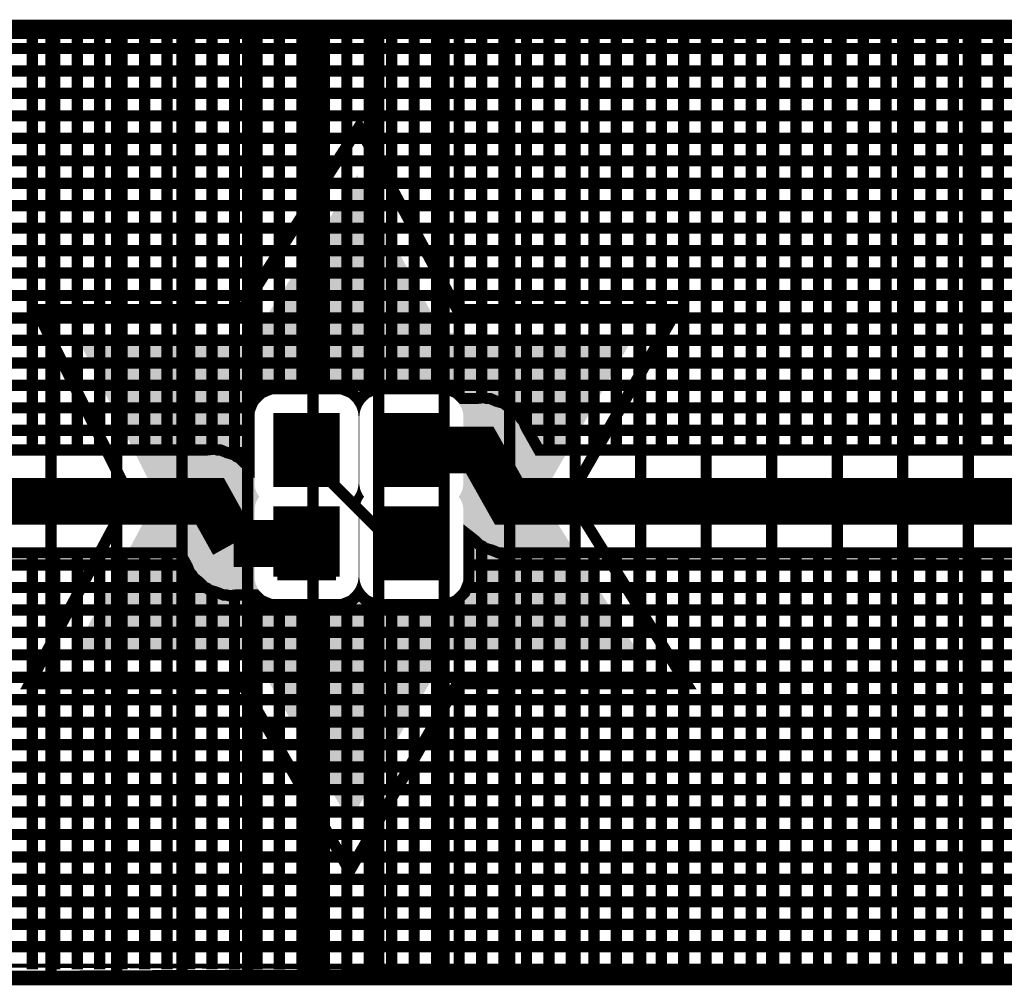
# Model space of a CAD drawing. Extents: x 0.4 to 16.2, y 0.4 to 3.5.
# Tile 7 of 29: x 4 to 5.1, y 0.4 to 1.4. Entities that reach past the tile are written whole.
import ezdxf

# ---------------------------------------------------------------- set-up
doc = ezdxf.new("R2010")
doc.units = 0
doc.layers.get('0').update_dxf_attribs({"linetype": 'CONTINUOUS'})
for name, color, linetype in [('2IN618_CMP', 7, 'CONTINUOUS'), ('2IN618_SOL', 4, 'CONTINUOUS'), ('2IN618_STC', 3, 'CONTINUOUS'), ('LAYER_6', 5, 'CONTINUOUS')]:
    doc.layers.add(name, color=color, linetype=linetype)

# ---------------------------------------------------------------- blocks, each defined once
blk = doc.blocks.new('RECTANGLE_1')
blk.add_solid([(0.0315, 0.0355), (0.0315, -0.0355), (-0.0315, 0.0355), (-0.0315, -0.0355)])

msp = doc.modelspace()

# ---------------------------------------------------------------- linework, layer by layer
at = {"layer": '2IN618_CMP'}
for points, const_width in [([(4.2438, 0.9732), (4.2204, 0.9732), (4.2132, 0.9762), (4.21, 0.9762), (4.2069, 0.9771), (4.1991, 0.9762), (3.1321, 0.9762), (3.1271, 0.9812), (3.0774, 0.9812), (3.0523, 0.956), (3.0523, 1.4212), (5.6703, 1.4212)], 0.012), ([(4.0123, 0.9762), (4.0123, 1.4212)], 0.012), ([(4.0363, 1.4212), (4.0363, 0.9762)], 0.012), ([(4.0603, 0.9762), (4.0603, 1.4212)], 0.012), ([(4.0843, 1.4212), (4.0843, 0.9762)], 0.012), ([(4.1083, 0.9762), (4.1083, 1.4212)], 0.012), ([(4.1323, 1.4212), (4.1323, 0.9762)], 0.012), ([(4.1563, 0.9762), (4.1563, 1.4212)], 0.012), ([(4.1803, 1.4212), (4.1803, 0.9762)], 0.012), ([(4.2043, 0.9768), (4.2043, 1.4212)], 0.012), ([(4.2283, 0.9707), (4.2283, 1.4212)], 0.012), ([(4.2523, 1.4212), (4.2523, 1.0326)], 0.012), ([(4.2763, 1.4212), (4.2763, 1.0417)], 0.012), ([(4.3003, 1.0417), (4.3003, 1.4212)], 0.012), ([(4.3243, 1.4212), (4.3243, 1.0417)], 0.012), ([(4.3483, 1.0394), (4.3483, 1.4212)], 0.012), ([(4.3723, 1.4212), (4.3723, 1.0385)], 0.012), ([(4.3963, 1.0417), (4.3963, 1.4212)], 0.012), ([(4.4203, 1.4212), (4.4203, 1.0417)], 0.012), ([(4.4443, 1.0417), (4.4443, 1.4212)], 0.012), ([(4.4683, 1.4212), (4.4683, 1.0346)], 0.012), ([(4.4923, 1.0318), (4.4923, 1.4212)], 0.012), ([(4.5163, 1.0257), (4.5163, 1.4212)], 0.012), ([(4.5403, 1.4212), (4.5403, 0.9995)], 0.012), ([(4.5643, 1.4212), (4.5643, 0.9762)], 0.012), ([(4.5883, 0.9762), (4.5883, 1.4212)], 0.012), ([(4.6123, 1.4212), (4.6123, 0.9762)], 0.012), ([(4.6363, 0.9762), (4.6363, 1.4212)], 0.012), ([(4.6603, 1.4212), (4.6603, 0.9762)], 0.012), ([(4.6843, 0.9762), (4.6843, 1.4212)], 0.012), ([(4.7083, 1.4212), (4.7083, 0.9762)], 0.012), ([(4.7323, 0.9762), (4.7323, 1.4212)], 0.012), ([(4.7563, 1.4212), (4.7563, 0.9762)], 0.012), ([(4.7803, 0.9762), (4.7803, 1.4212)], 0.012), ([(4.8043, 1.4212), (4.8043, 0.9762)], 0.012), ([(4.8283, 0.9762), (4.8283, 1.4212)], 0.012), ([(4.8523, 1.4212), (4.8523, 0.9762)], 0.012), ([(4.8763, 0.9762), (4.8763, 1.4212)], 0.012), ([(4.9003, 1.4212), (4.9003, 0.9762)], 0.012), ([(4.9243, 0.9762), (4.9243, 1.4212)], 0.012), ([(4.9483, 1.4212), (4.9483, 0.9762)], 0.012), ([(4.9723, 0.9762), (4.9723, 1.4212)], 0.012), ([(4.9963, 1.4212), (4.9963, 0.9762)], 0.012), ([(5.0203, 0.9762), (5.0203, 1.4212)], 0.012), ([(5.0443, 1.4212), (5.0443, 0.9762)], 0.012), ([(3.0523, 1.4052), (5.6703, 1.4052)], 0.012), ([(3.0523, 1.3812), (5.6703, 1.3812)], 0.012), ([(5.6703, 1.3572), (3.0523, 1.3572)], 0.012), ([(3.0523, 1.3332), (5.6703, 1.3332)], 0.012), ([(5.6703, 1.3092), (3.0523, 1.3092)], 0.012), ([(3.0523, 1.2852), (5.6703, 1.2852)], 0.012), ([(5.6703, 1.2612), (3.0523, 1.2612)], 0.012), ([(3.0523, 1.2372), (5.6703, 1.2372)], 0.012), ([(5.6703, 1.2132), (3.0523, 1.2132)], 0.012), ([(3.0523, 1.1892), (5.6703, 1.1892)], 0.012), ([(5.6703, 1.1652), (3.0523, 1.1652)], 0.012), ([(3.0523, 1.1412), (5.6703, 1.1412)], 0.012), ([(5.6703, 1.1172), (3.0523, 1.1172)], 0.012), ([(3.0523, 1.0932), (5.6703, 1.0932)], 0.012), ([(5.6703, 1.0692), (3.0523, 1.0692)], 0.012), ([(3.0523, 1.0452), (5.6703, 1.0452)], 0.012), ([(5.5904, 0.9762), (4.5534, 0.9762), (4.5398, 1.0003), (4.5369, 1.0073), (4.5345, 1.0097), (4.5328, 1.0127), (4.5268, 1.0174), (4.5214, 1.0228), (4.5183, 1.0241), (4.5156, 1.0262), (4.5082, 1.0282), (4.5012, 1.0312), (4.4978, 1.0312), (4.4945, 1.0321), (4.4869, 1.0312), (4.4717, 1.0312), (4.4657, 1.0371), (4.4547, 1.0417), (4.3798, 1.0417), (4.3688, 1.0371), (4.3613, 1.0296), (4.3538, 1.0371), (4.3427, 1.0417), (4.2678, 1.0417), (4.2568, 1.0371), (4.2484, 1.0286), (4.2438, 1.0176), (4.2438, 0.9584), (4.2389, 0.9623), (4.2334, 0.9678), (4.2304, 0.969), (4.2279, 0.971), (4.2204, 0.9732)], 0.012), ([(4.2453, 1.0212), (3.0523, 1.0212)], 0.012), ([(5.6703, 1.0212), (4.523, 1.0212)], 0.012), ([(3.0523, 0.9972), (4.2438, 0.9972)], 0.012), ([(5.6203, 0.9212), (4.5213, 0.9212), (4.4903, 0.9762), (4.4173, 0.9762)], 0.05), ([(4.5416, 0.9972), (5.6703, 0.9972)], 0.012), ([(4.4173, 0.8762), (4.4023, 0.8712), (4.3023, 0.9712), (4.3053, 0.9762)], 0.012), ([(4.2273, 0.8762), (4.2023, 0.9212), (3.1023, 0.9212), (3.1023, 0.9172)], 0.05), ([(3.1321, 0.8662), (4.1699, 0.8662), (4.1777, 0.8522), (4.1806, 0.845), (4.1829, 0.8427), (4.1845, 0.8399), (4.1906, 0.835), (4.1961, 0.8295), (4.1991, 0.8283), (4.2016, 0.8263), (4.2091, 0.8241), (4.2163, 0.8212), (4.2196, 0.8212), (4.2227, 0.8203), (4.2304, 0.8212), (4.2509, 0.8212), (4.2568, 0.8152), (4.2678, 0.8107), (4.3427, 0.8107), (4.3538, 0.8152), (4.3613, 0.8227), (4.3688, 0.8152), (4.3798, 0.8107), (4.4547, 0.8107), (4.4657, 0.8152), (4.4742, 0.8237), (4.4787, 0.8347), (4.4787, 0.8846), (4.4847, 0.8799), (4.4901, 0.8745), (4.4933, 0.8732), (4.4959, 0.8711), (4.5033, 0.8691), (4.5103, 0.8662), (4.5137, 0.8662), (4.517, 0.8652), (4.5246, 0.8662), (5.5904, 0.8662)], 0.012), ([(4.2273, 0.8762), (4.3053, 0.8762)], 0.05), ([(4.4787, 0.8772), (4.4875, 0.8772)], 0.012), ([(4.4923, 0.8736), (4.4923, 0.4212)], 0.012), ([(4.0123, 0.4212), (4.0123, 0.8662)], 0.012), ([(4.0363, 0.8662), (4.0363, 0.4212)], 0.012), ([(4.0603, 0.4212), (4.0603, 0.8662)], 0.012), ([(4.0843, 0.8662), (4.0843, 0.4212)], 0.012), ([(4.1083, 0.4212), (4.1083, 0.8662)], 0.012), ([(4.1323, 0.8662), (4.1323, 0.4212)], 0.012), ([(4.1563, 0.8662), (4.1563, 0.4212)], 0.012), ([(4.5163, 0.4212), (4.5163, 0.8655)], 0.012), ([(4.5403, 0.8662), (4.5403, 0.4212)], 0.012), ([(4.5643, 0.4212), (4.5643, 0.8662)], 0.012), ([(4.5883, 0.8662), (4.5883, 0.4212)], 0.012), ([(4.6123, 0.4212), (4.6123, 0.8662)], 0.012), ([(4.6363, 0.8662), (4.6363, 0.4212)], 0.012), ([(4.6603, 0.4212), (4.6603, 0.8662)], 0.012), ([(4.6843, 0.8662), (4.6843, 0.4212)], 0.012), ([(4.7083, 0.4212), (4.7083, 0.8662)], 0.012), ([(4.7323, 0.8662), (4.7323, 0.4212)], 0.012), ([(4.7563, 0.4212), (4.7563, 0.8662)], 0.012), ([(4.7803, 0.8662), (4.7803, 0.4212)], 0.012), ([(4.8043, 0.4212), (4.8043, 0.8662)], 0.012), ([(4.8283, 0.8662), (4.8283, 0.4212)], 0.012), ([(4.8523, 0.4212), (4.8523, 0.8662)], 0.012), ([(4.8763, 0.8662), (4.8763, 0.4212)], 0.012), ([(4.9003, 0.4212), (4.9003, 0.8662)], 0.012), ([(4.9243, 0.8662), (4.9243, 0.4212)], 0.012), ([(4.9483, 0.4212), (4.9483, 0.8662)], 0.012), ([(4.9723, 0.8662), (4.9723, 0.4212)], 0.012), ([(4.9963, 0.4212), (4.9963, 0.8662)], 0.012), ([(5.0203, 0.8662), (5.0203, 0.4212)], 0.012), ([(5.0443, 0.4212), (5.0443, 0.8662)], 0.012), ([(4.1771, 0.8532), (3.0523, 0.8532)], 0.012), ([(5.6703, 0.8532), (4.4787, 0.8532)], 0.012), ([(4.1803, 0.4212), (4.1803, 0.8459)], 0.012), ([(4.197, 0.8292), (3.0523, 0.8292)], 0.012), ([(4.2043, 0.4212), (4.2043, 0.8255)], 0.012), ([(4.4764, 0.8292), (5.6703, 0.8292)], 0.012), ([(4.2283, 0.4212), (4.2283, 0.8209)], 0.012), ([(4.2523, 0.8198), (4.2523, 0.4212)], 0.012), ([(4.4683, 0.4212), (4.4683, 0.8178)], 0.012), ([(3.0523, 0.8052), (5.6703, 0.8052)], 0.012), ([(4.2763, 0.4212), (4.2763, 0.8107)], 0.012), ([(4.3003, 0.8107), (4.3003, 0.4212)], 0.012), ([(4.3243, 0.4212), (4.3243, 0.8107)], 0.012), ([(4.3483, 0.813), (4.3483, 0.4212)], 0.012), ([(4.3723, 0.4212), (4.3723, 0.8138)], 0.012), ([(4.3963, 0.8107), (4.3963, 0.4212)], 0.012), ([(4.4203, 0.4212), (4.4203, 0.8107)], 0.012), ([(4.4443, 0.8107), (4.4443, 0.4212)], 0.012), ([(5.6703, 0.7812), (3.0523, 0.7812)], 0.012), ([(3.0523, 0.7572), (5.6703, 0.7572)], 0.012), ([(5.6703, 0.7332), (3.0523, 0.7332)], 0.012), ([(3.0523, 0.7092), (5.6703, 0.7092)], 0.012), ([(5.6703, 0.6852), (3.0523, 0.6852)], 0.012), ([(3.0523, 0.6612), (5.6703, 0.6612)], 0.012), ([(5.6703, 0.6372), (3.0523, 0.6372)], 0.012), ([(3.0523, 0.6132), (5.6703, 0.6132)], 0.012), ([(5.6703, 0.5892), (3.0523, 0.5892)], 0.012), ([(3.0523, 0.5652), (5.6703, 0.5652)], 0.012), ([(5.6703, 0.5412), (3.0523, 0.5412)], 0.012), ([(3.0523, 0.5172), (5.6703, 0.5172)], 0.012), ([(5.6703, 0.4932), (3.0523, 0.4932)], 0.012), ([(3.0523, 0.4692), (5.6703, 0.4692)], 0.012), ([(5.6703, 0.4452), (3.0523, 0.4452)], 0.012), ([(3.0523, 0.4212), (5.6703, 0.4212), (3.0523, 0.4212)], 0.012)]:
    msp.add_lwpolyline(points, dxfattribs=dict(at, const_width=const_width))
at = {"layer": '2IN618_SOL', "const_width": 0.012}
for points in [[(4.0323, 0.4196), (4.0323, 1.4196)], [(4.1023, 1.4194), (4.1023, 0.4194)], [(4.1723, 0.4192), (4.1723, 1.4192)], [(4.2423, 1.419), (4.2423, 0.419)], [(4.3123, 0.4188), (4.3123, 1.4188)], [(4.3823, 1.4185), (4.3823, 0.4185)], [(4.4523, 0.4183), (4.4523, 1.4183)], [(4.5223, 1.4181), (4.5223, 0.4181)], [(4.5923, 0.4179), (4.5923, 1.4179)], [(4.6623, 1.4177), (4.6623, 0.4177)], [(4.7323, 0.4175), (4.7323, 1.4175)], [(4.8023, 1.4173), (4.8023, 0.4173)], [(4.8723, 0.4171), (4.8723, 1.4171)], [(4.9423, 1.4169), (4.9423, 0.4169)], [(5.0123, 0.4167), (5.0123, 1.4167)]]:
    msp.add_lwpolyline(points, dxfattribs=at)
at = {"layer": '2IN618_STC'}
for points, const_width in [([(4.0093, 0.7262), (4.1163, 0.9262), (4.0163, 1.1262), (4.2363, 1.1262), (4.3613, 1.3212), (4.4663, 1.1262), (4.7013, 1.1262), (4.5863, 0.9262), (4.7113, 0.7262), (4.4663, 0.7262), (4.3513, 0.5262), (4.2363, 0.7262), (4.0093, 0.7262)], 0.012), ([(4.3366, 0.9409), (4.274, 0.9409), (4.274, 1.0115), (4.3366, 1.0115), (4.3366, 0.9409)], 0.0085), ([(4.274, 1.0081), (4.3366, 1.0081)], 0.0085), ([(4.4486, 0.9409), (4.386, 0.9409), (4.386, 1.0115), (4.4486, 1.0115), (4.4486, 0.9409)], 0.0085), ([(4.386, 1.0081), (4.4486, 1.0081)], 0.0085), ([(4.3366, 0.9997), (4.274, 0.9997)], 0.0085), ([(4.4486, 0.9997), (4.386, 0.9997)], 0.0085), ([(4.274, 0.9913), (4.3366, 0.9913)], 0.0085), ([(4.386, 0.9913), (4.4486, 0.9913)], 0.0085), ([(4.3366, 0.9829), (4.274, 0.9829)], 0.0085), ([(4.274, 0.9745), (4.3366, 0.9745)], 0.0085), ([(4.4486, 0.9829), (4.386, 0.9829)], 0.0085), ([(4.386, 0.9745), (4.4486, 0.9745)], 0.0085), ([(4.3366, 0.9661), (4.274, 0.9661)], 0.0085), ([(4.4486, 0.9661), (4.386, 0.9661)], 0.0085), ([(4.274, 0.9577), (4.3366, 0.9577)], 0.0085), ([(4.386, 0.9577), (4.4486, 0.9577)], 0.0085), ([(4.3366, 0.9493), (4.274, 0.9493)], 0.0085), ([(4.4486, 0.9493), (4.386, 0.9493)], 0.0085), ([(4.274, 0.8409), (4.274, 0.9115), (4.3366, 0.9115), (4.3366, 0.8409)], 0.0085), ([(4.386, 0.8409), (4.386, 0.9115), (4.4486, 0.9115), (4.4486, 0.8409)], 0.0085), ([(4.274, 0.9081), (4.3366, 0.9081)], 0.0085), ([(4.386, 0.9081), (4.4486, 0.9081)], 0.0085), ([(4.3366, 0.8997), (4.274, 0.8997)], 0.0085), ([(4.274, 0.8913), (4.3366, 0.8913)], 0.0085), ([(4.4486, 0.8997), (4.386, 0.8997)], 0.0085), ([(4.386, 0.8913), (4.4486, 0.8913)], 0.0085), ([(4.3366, 0.8829), (4.274, 0.8829)], 0.0085), ([(4.4486, 0.8829), (4.386, 0.8829)], 0.0085), ([(4.274, 0.8745), (4.3366, 0.8745)], 0.0085), ([(4.386, 0.8745), (4.4486, 0.8745)], 0.0085), ([(4.3366, 0.8661), (4.274, 0.8661)], 0.0085), ([(4.4486, 0.8661), (4.386, 0.8661)], 0.0085), ([(4.274, 0.8577), (4.3366, 0.8577)], 0.0085), ([(4.3366, 0.8493), (4.274, 0.8493)], 0.0085), ([(4.386, 0.8577), (4.4486, 0.8577)], 0.0085), ([(4.4486, 0.8493), (4.386, 0.8493)], 0.0085), ([(4.274, 0.8409), (4.3366, 0.8409)], 0.0085), ([(4.386, 0.8409), (4.4486, 0.8409)], 0.0085)]:
    msp.add_lwpolyline(points, dxfattribs=dict(at, const_width=const_width))
for points in [[(4.2593, 1.1139), (4.3594, 1.27), (4.4434, 1.1139), (4.3594, 1.27)], [(4.2452, 1.1019), (4.2524, 1.1058), (4.4572, 1.1019), (4.4506, 1.1058)], [(4.2524, 1.1058), (4.2532, 1.1066), (4.4506, 1.1058), (4.4492, 1.1066)], [(4.2532, 1.1066), (4.2582, 1.1122), (4.4492, 1.1066), (4.4448, 1.1122)], [(4.2582, 1.1122), (4.2593, 1.1139), (4.4448, 1.1122), (4.4434, 1.1139)], [(4.0906, 1.0357), (4.0584, 1.1002), (4.6193, 1.0357), (4.6564, 1.1002)], [(4.2363, 1.1002), (4.2448, 1.1016), (4.4663, 1.1002), (4.4584, 1.1016)], [(4.2448, 1.1016), (4.2452, 1.1019), (4.4584, 1.1016), (4.4572, 1.1019)], [(4.0907, 1.0356), (4.0906, 1.0357), (4.2709, 1.0356), (4.274, 1.0357)], [(4.091, 1.035), (4.0907, 1.0356), (4.2678, 1.035), (4.2709, 1.0356)], [(4.0915, 1.034), (4.091, 1.035), (4.2649, 1.034), (4.2678, 1.035)], [(4.0922, 1.0326), (4.0915, 1.034), (4.2621, 1.0326), (4.2649, 1.034)], [(4.093, 1.0309), (4.0922, 1.0326), (4.2595, 1.0309), (4.2621, 1.0326)], [(4.3373, 1.0357), (4.3366, 1.0357), (4.3858, 1.0357), (4.386, 1.0357)], [(4.3393, 1.0356), (4.3373, 1.0357), (4.3829, 1.0356), (4.3858, 1.0357)], [(4.3404, 1.0354), (4.3393, 1.0356), (4.3824, 1.0354), (4.3829, 1.0356)], [(4.3426, 1.035), (4.3404, 1.0354), (4.3798, 1.035), (4.3824, 1.0354)], [(4.3434, 1.0348), (4.3426, 1.035), (4.3793, 1.0348), (4.3798, 1.035)], [(4.3456, 1.034), (4.3434, 1.0348), (4.3769, 1.034), (4.3793, 1.0348)], [(4.3464, 1.0337), (4.3456, 1.034), (4.3763, 1.0337), (4.3769, 1.034)], [(4.3484, 1.0326), (4.3464, 1.0337), (4.3741, 1.0326), (4.3763, 1.0337)], [(4.3491, 1.0323), (4.3484, 1.0326), (4.3735, 1.0323), (4.3741, 1.0326)], [(4.3511, 1.0309), (4.3491, 1.0323), (4.3715, 1.0309), (4.3735, 1.0323)], [(4.4524, 1.0354), (4.4493, 1.0357), (4.6191, 1.0354), (4.6193, 1.0357)], [(4.4554, 1.0348), (4.4524, 1.0354), (4.6187, 1.0348), (4.6191, 1.0354)], [(4.4584, 1.0337), (4.4554, 1.0348), (4.6181, 1.0337), (4.6187, 1.0348)], [(4.4611, 1.0323), (4.4584, 1.0337), (4.6173, 1.0323), (4.6181, 1.0337)], [(4.4637, 1.0305), (4.4611, 1.0323), (4.6163, 1.0305), (4.6173, 1.0323)], [(4.094, 1.0289), (4.093, 1.0309), (4.2571, 1.0289), (4.2595, 1.0309)], [(4.0952, 1.0266), (4.094, 1.0289), (4.255, 1.0266), (4.2571, 1.0289)], [(4.0965, 1.024), (4.0952, 1.0266), (4.2532, 1.024), (4.255, 1.0266)], [(4.0978, 1.0213), (4.0965, 1.024), (4.2518, 1.0213), (4.2532, 1.024)], [(4.0993, 1.0183), (4.0978, 1.0213), (4.2507, 1.0183), (4.2518, 1.0213)], [(4.3517, 1.0305), (4.3511, 1.0309), (4.371, 1.0305), (4.3715, 1.0309)], [(4.3534, 1.0289), (4.3517, 1.0305), (4.3691, 1.0289), (4.371, 1.0305)], [(4.354, 1.0284), (4.3534, 1.0289), (4.3687, 1.0284), (4.3691, 1.0289)], [(4.3555, 1.0266), (4.354, 1.0284), (4.367, 1.0266), (4.3687, 1.0284)], [(4.356, 1.026), (4.3555, 1.0266), (4.3666, 1.026), (4.367, 1.0266)], [(4.3573, 1.024), (4.356, 1.026), (4.3652, 1.024), (4.3666, 1.026)], [(4.3577, 1.0234), (4.3573, 1.024), (4.3649, 1.0234), (4.3652, 1.024)], [(4.3588, 1.0213), (4.3577, 1.0234), (4.3638, 1.0213), (4.3649, 1.0234)], [(4.3591, 1.0206), (4.3588, 1.0213), (4.3636, 1.0206), (4.3638, 1.0213)], [(4.3598, 1.0183), (4.3591, 1.0206), (4.3627, 1.0183), (4.3636, 1.0206)], [(4.466, 1.0284), (4.4637, 1.0305), (4.6151, 1.0284), (4.6163, 1.0305)], [(4.468, 1.026), (4.466, 1.0284), (4.6137, 1.026), (4.6151, 1.0284)], [(4.4697, 1.0234), (4.468, 1.026), (4.6122, 1.0234), (4.6137, 1.026)], [(4.4711, 1.0206), (4.4697, 1.0234), (4.6106, 1.0206), (4.6122, 1.0234)], [(4.4721, 1.0177), (4.4711, 1.0206), (4.6089, 1.0177), (4.6106, 1.0206)], [(4.1008, 1.0153), (4.0993, 1.0183), (4.2501, 1.0153), (4.2507, 1.0183)], [(4.1024, 1.0122), (4.1008, 1.0153), (4.2498, 1.0122), (4.2501, 1.0153)], [(4.1027, 1.0115), (4.1024, 1.0122), (4.2497, 1.0115), (4.2498, 1.0122)], [(4.138, 0.9409), (4.1027, 1.0115), (4.2497, 0.9409), (4.2497, 1.0115)], [(4.3601, 1.0177), (4.3598, 1.0183), (4.3626, 1.0177), (4.3627, 1.0183)], [(4.3605, 1.0153), (4.3601, 1.0177), (4.3621, 1.0153), (4.3626, 1.0177)], [(4.3607, 1.0146), (4.3605, 1.0153), (4.362, 1.0146), (4.3621, 1.0153)], [(4.3608, 1.0122), (4.3607, 1.0146), (4.3618, 1.0122), (4.362, 1.0146)], [(4.3609, 1.0115), (4.3608, 1.0122), (4.3617, 1.0115), (4.3618, 1.0122)], [(4.3609, 1.0081), (4.3609, 1.0115), (4.3617, 1.0081), (4.3617, 1.0115)], [(4.4727, 1.0146), (4.4721, 1.0177), (4.6071, 1.0146), (4.6089, 1.0177)], [(4.4728, 1.0115), (4.4727, 1.0146), (4.6054, 1.0115), (4.6071, 1.0146)], [(4.4728, 1.0115), (4.4728, 1.0115), (4.6053, 1.0115), (4.6054, 1.0115)], [(4.4728, 1.0081), (4.4728, 1.0115), (4.6034, 1.0081), (4.6053, 1.0115)], [(4.3609, 0.9997), (4.3609, 1.0081), (4.3617, 0.9997), (4.3617, 1.0081)], [(4.3609, 0.9913), (4.3609, 0.9997), (4.3617, 0.9913), (4.3617, 0.9997)], [(4.4728, 0.9997), (4.4728, 1.0081), (4.5986, 0.9997), (4.6034, 1.0081)], [(4.4728, 0.9913), (4.4728, 0.9997), (4.5937, 0.9913), (4.5986, 0.9997)], [(4.3609, 0.9829), (4.3609, 0.9913), (4.3617, 0.9829), (4.3617, 0.9913)], [(4.4728, 0.9829), (4.4728, 0.9913), (4.5889, 0.9829), (4.5937, 0.9913)], [(4.3609, 0.9745), (4.3609, 0.9829), (4.3617, 0.9745), (4.3617, 0.9829)], [(4.4728, 0.9745), (4.4728, 0.9829), (4.5841, 0.9745), (4.5889, 0.9829)], [(4.3609, 0.9661), (4.3609, 0.9745), (4.3617, 0.9661), (4.3617, 0.9745)], [(4.4728, 0.9661), (4.4728, 0.9745), (4.5793, 0.9661), (4.5841, 0.9745)], [(4.3609, 0.9577), (4.3609, 0.9661), (4.3617, 0.9577), (4.3617, 0.9661)], [(4.3609, 0.9493), (4.3609, 0.9577), (4.3617, 0.9493), (4.3617, 0.9577)], [(4.4728, 0.9661), (4.4728, 0.9661), (4.5792, 0.9661), (4.5793, 0.9661)], [(4.4728, 0.9577), (4.4728, 0.9661), (4.5744, 0.9577), (4.5792, 0.9661)], [(4.4728, 0.9493), (4.4728, 0.9577), (4.5696, 0.9493), (4.5744, 0.9577)], [(4.3609, 0.9409), (4.3609, 0.9493), (4.3617, 0.9409), (4.3617, 0.9493)], [(4.4728, 0.9409), (4.4728, 0.9493), (4.5648, 0.9409), (4.5696, 0.9493)], [(4.1396, 0.9378), (4.138, 0.9409), (4.2499, 0.9378), (4.2497, 0.9409)], [(4.1405, 0.9347), (4.1396, 0.9378), (4.2505, 0.9347), (4.2499, 0.9378)], [(4.36, 0.9347), (4.3606, 0.9376), (4.3625, 0.9347), (4.362, 0.9376)], [(4.3606, 0.9378), (4.3609, 0.9409), (4.3619, 0.9378), (4.3617, 0.9409)], [(4.3606, 0.9376), (4.3606, 0.9378), (4.362, 0.9376), (4.3619, 0.9378)], [(4.472, 0.9345), (4.4726, 0.9376), (4.5621, 0.9345), (4.5632, 0.9376)], [(4.4726, 0.9376), (4.4727, 0.9392), (4.5632, 0.9376), (4.5638, 0.9392)], [(4.4727, 0.9392), (4.4728, 0.9409), (4.5638, 0.9392), (4.5648, 0.9409)], [(4.1415, 0.9318), (4.1405, 0.9347), (4.2515, 0.9318), (4.2505, 0.9347)], [(4.142, 0.93), (4.1415, 0.9318), (4.2524, 0.93), (4.2515, 0.9318)], [(4.1419, 0.9236), (4.142, 0.9262), (4.253, 0.9236), (4.2547, 0.9262)], [(4.142, 0.929), (4.142, 0.93), (4.2529, 0.929), (4.2524, 0.93)], [(4.142, 0.9262), (4.142, 0.929), (4.2547, 0.9262), (4.2529, 0.929)], [(4.3559, 0.9262), (4.3576, 0.9288), (4.3667, 0.9262), (4.365, 0.9288)], [(4.3576, 0.9236), (4.3559, 0.9262), (4.365, 0.9236), (4.3667, 0.9262)], [(4.3576, 0.9288), (4.3577, 0.929), (4.365, 0.9288), (4.3649, 0.929)], [(4.3577, 0.929), (4.359, 0.9316), (4.3649, 0.929), (4.3636, 0.9316)], [(4.359, 0.9316), (4.3591, 0.9318), (4.3636, 0.9316), (4.3635, 0.9318)], [(4.3591, 0.9318), (4.36, 0.9345), (4.3635, 0.9318), (4.3626, 0.9345)], [(4.36, 0.9345), (4.36, 0.9347), (4.3626, 0.9345), (4.3625, 0.9347)], [(4.4679, 0.9262), (4.4696, 0.9288), (4.5607, 0.9262), (4.5607, 0.9288)], [(4.4697, 0.9234), (4.4679, 0.9262), (4.5608, 0.9234), (4.5607, 0.9262)], [(4.4696, 0.9288), (4.4704, 0.9304), (4.5607, 0.9288), (4.5606, 0.9304)], [(4.4704, 0.9304), (4.471, 0.9316), (4.5606, 0.9304), (4.5611, 0.9316)], [(4.471, 0.9316), (4.472, 0.9345), (4.5611, 0.9316), (4.5621, 0.9345)], [(4.1395, 0.9148), (4.1406, 0.9179), (4.25, 0.9148), (4.2506, 0.9179)], [(4.1406, 0.9179), (4.1416, 0.9208), (4.2506, 0.9179), (4.2516, 0.9208)], [(4.1416, 0.9208), (4.1419, 0.9217), (4.2516, 0.9208), (4.2521, 0.9217)], [(4.1419, 0.9217), (4.1419, 0.9236), (4.2521, 0.9217), (4.253, 0.9236)], [(4.3577, 0.9234), (4.3576, 0.9236), (4.3649, 0.9234), (4.365, 0.9236)], [(4.359, 0.9208), (4.3577, 0.9234), (4.3636, 0.9208), (4.3649, 0.9234)], [(4.3591, 0.9206), (4.359, 0.9208), (4.3635, 0.9206), (4.3636, 0.9208)], [(4.36, 0.9179), (4.3591, 0.9206), (4.3626, 0.9179), (4.3635, 0.9206)], [(4.3601, 0.9177), (4.36, 0.9179), (4.3626, 0.9177), (4.3626, 0.9179)], [(4.3606, 0.9148), (4.3601, 0.9177), (4.362, 0.9148), (4.3626, 0.9177)], [(4.4709, 0.9211), (4.4697, 0.9234), (4.5608, 0.9211), (4.5608, 0.9234)], [(4.4711, 0.9206), (4.4709, 0.9211), (4.561, 0.9206), (4.5608, 0.9211)], [(4.4721, 0.9177), (4.4711, 0.9206), (4.5622, 0.9177), (4.561, 0.9206)], [(4.4727, 0.9146), (4.4721, 0.9177), (4.5634, 0.9146), (4.5622, 0.9177)], [(4.1002, 0.8409), (4.1379, 0.9115), (4.2497, 0.8409), (4.2497, 0.9115)], [(4.1379, 0.9115), (4.1392, 0.9139), (4.2497, 0.9115), (4.2499, 0.9139)], [(4.1392, 0.9139), (4.1395, 0.9148), (4.2499, 0.9139), (4.25, 0.9148)], [(4.3607, 0.9146), (4.3606, 0.9148), (4.362, 0.9146), (4.362, 0.9148)], [(4.3609, 0.9115), (4.3607, 0.9146), (4.3617, 0.9115), (4.362, 0.9146)], [(4.3609, 0.9081), (4.3609, 0.9115), (4.3617, 0.9081), (4.3617, 0.9115)], [(4.3609, 0.8997), (4.3609, 0.9081), (4.3617, 0.8997), (4.3617, 0.9081)], [(4.4728, 0.9124), (4.4727, 0.9146), (4.5643, 0.9124), (4.5634, 0.9146)], [(4.4728, 0.9115), (4.4728, 0.9124), (4.5648, 0.9115), (4.5643, 0.9124)], [(4.4728, 0.9081), (4.4728, 0.9115), (4.567, 0.9081), (4.5648, 0.9115)], [(4.4728, 0.8997), (4.4728, 0.9081), (4.5722, 0.8997), (4.567, 0.9081)], [(4.3609, 0.8913), (4.3609, 0.8997), (4.3617, 0.8913), (4.3617, 0.8997)], [(4.4728, 0.8913), (4.4728, 0.8997), (4.5774, 0.8913), (4.5722, 0.8997)], [(4.3609, 0.8829), (4.3609, 0.8913), (4.3617, 0.8829), (4.3617, 0.8913)], [(4.4728, 0.8913), (4.4728, 0.8913), (4.5775, 0.8913), (4.5774, 0.8913)], [(4.4728, 0.8829), (4.4728, 0.8913), (4.5827, 0.8829), (4.5775, 0.8913)], [(4.3609, 0.8745), (4.3609, 0.8829), (4.3617, 0.8745), (4.3617, 0.8829)], [(4.3609, 0.8661), (4.3609, 0.8745), (4.3617, 0.8661), (4.3617, 0.8745)], [(4.4728, 0.8745), (4.4728, 0.8745), (4.588, 0.8745), (4.5879, 0.8745)], [(4.4728, 0.8745), (4.4728, 0.8829), (4.5879, 0.8745), (4.5827, 0.8829)], [(4.4728, 0.8661), (4.4728, 0.8745), (4.5932, 0.8661), (4.588, 0.8745)], [(4.3609, 0.8577), (4.3609, 0.8661), (4.3617, 0.8577), (4.3617, 0.8661)], [(4.4728, 0.8577), (4.4728, 0.8661), (4.5984, 0.8577), (4.5932, 0.8661)], [(4.3609, 0.8493), (4.3609, 0.8577), (4.3617, 0.8493), (4.3617, 0.8577)], [(4.4728, 0.8577), (4.4728, 0.8577), (4.5985, 0.8577), (4.5984, 0.8577)], [(4.4728, 0.8493), (4.4728, 0.8577), (4.6037, 0.8493), (4.5985, 0.8577)], [(4.3609, 0.8409), (4.3609, 0.8493), (4.3617, 0.8409), (4.3617, 0.8493)], [(4.4728, 0.8409), (4.4728, 0.8493), (4.6089, 0.8409), (4.6037, 0.8493)], [(4.0938, 0.829), (4.0953, 0.8318), (4.2529, 0.829), (4.2515, 0.8318)], [(4.0953, 0.8318), (4.0969, 0.8347), (4.2515, 0.8318), (4.2505, 0.8347)], [(4.0969, 0.8347), (4.0985, 0.8378), (4.2505, 0.8347), (4.2499, 0.8378)], [(4.0985, 0.8378), (4.1002, 0.8409), (4.2499, 0.8378), (4.2497, 0.8409)], [(4.3577, 0.829), (4.3588, 0.8311), (4.3649, 0.829), (4.3638, 0.8311)], [(4.3588, 0.8311), (4.359, 0.8318), (4.3638, 0.8311), (4.3635, 0.8318)], [(4.359, 0.8318), (4.3599, 0.8341), (4.3635, 0.8318), (4.3628, 0.8341)], [(4.3599, 0.8341), (4.36, 0.8347), (4.3628, 0.8341), (4.3625, 0.8347)], [(4.36, 0.8347), (4.3605, 0.8371), (4.3625, 0.8347), (4.3621, 0.8371)], [(4.3605, 0.8371), (4.3606, 0.8378), (4.3621, 0.8371), (4.3619, 0.8378)], [(4.3606, 0.8378), (4.3608, 0.8402), (4.3619, 0.8378), (4.3618, 0.8402)], [(4.3608, 0.8402), (4.3609, 0.8409), (4.3618, 0.8402), (4.3617, 0.8409)], [(4.4694, 0.8284), (4.4708, 0.8311), (4.6168, 0.8284), (4.6151, 0.8311)], [(4.4708, 0.8311), (4.4719, 0.8341), (4.6151, 0.8311), (4.6132, 0.8341)], [(4.4719, 0.8341), (4.4725, 0.8371), (4.6132, 0.8341), (4.6113, 0.8371)], [(4.4725, 0.8371), (4.4728, 0.8402), (4.6113, 0.8371), (4.6094, 0.8402)], [(4.4728, 0.8402), (4.4728, 0.8409), (4.6094, 0.8402), (4.609, 0.8409)], [(4.4728, 0.8409), (4.4728, 0.8409), (4.609, 0.8409), (4.6089, 0.8409)], [(4.089, 0.8201), (4.09, 0.8219), (4.2615, 0.8201), (4.2589, 0.8219)], [(4.09, 0.8219), (4.0911, 0.824), (4.2589, 0.8219), (4.2566, 0.824)], [(4.0911, 0.824), (4.0924, 0.8264), (4.2566, 0.824), (4.2546, 0.8264)], [(4.0924, 0.8264), (4.0938, 0.829), (4.2546, 0.8264), (4.2529, 0.829)], [(4.3491, 0.8201), (4.3511, 0.8215), (4.3735, 0.8201), (4.3715, 0.8215)], [(4.3511, 0.8215), (4.3516, 0.8219), (4.3715, 0.8215), (4.3709, 0.8219)], [(4.3516, 0.8219), (4.3535, 0.8235), (4.3709, 0.8219), (4.3692, 0.8235)], [(4.3535, 0.8235), (4.3539, 0.824), (4.3692, 0.8235), (4.3686, 0.824)], [(4.3539, 0.824), (4.3556, 0.8258), (4.3686, 0.824), (4.3671, 0.8258)], [(4.3556, 0.8258), (4.356, 0.8264), (4.3671, 0.8258), (4.3666, 0.8264)], [(4.356, 0.8264), (4.3574, 0.8284), (4.3666, 0.8264), (4.3653, 0.8284)], [(4.3574, 0.8284), (4.3577, 0.829), (4.3653, 0.8284), (4.3649, 0.829)], [(4.4605, 0.8198), (4.4631, 0.8215), (4.6222, 0.8198), (4.6211, 0.8215)], [(4.4631, 0.8215), (4.4655, 0.8235), (4.6211, 0.8215), (4.6198, 0.8235)], [(4.4655, 0.8235), (4.4676, 0.8258), (4.6198, 0.8235), (4.6184, 0.8258)], [(4.4676, 0.8258), (4.4694, 0.8284), (4.6184, 0.8258), (4.6168, 0.8284)], [(4.0527, 0.7522), (4.0872, 0.8166), (4.6644, 0.7522), (4.6241, 0.8166)], [(4.0872, 0.8167), (4.0873, 0.817), (4.2733, 0.8167), (4.2702, 0.817)], [(4.0872, 0.8166), (4.0872, 0.8167), (4.274, 0.8166), (4.2733, 0.8167)], [(4.0873, 0.817), (4.0877, 0.8176), (4.2702, 0.817), (4.2672, 0.8176)], [(4.0877, 0.8176), (4.0883, 0.8187), (4.2672, 0.8176), (4.2642, 0.8187)], [(4.0883, 0.8187), (4.089, 0.8201), (4.2642, 0.8187), (4.2615, 0.8201)], [(4.3366, 0.8166), (4.3368, 0.8167), (4.386, 0.8166), (4.3853, 0.8167)], [(4.3368, 0.8167), (4.3397, 0.8168), (4.3853, 0.8167), (4.3833, 0.8168)], [(4.3397, 0.8168), (4.3402, 0.817), (4.3833, 0.8168), (4.3822, 0.817)], [(4.3402, 0.817), (4.3428, 0.8174), (4.3822, 0.817), (4.38, 0.8174)], [(4.3428, 0.8174), (4.3433, 0.8176), (4.38, 0.8174), (4.3792, 0.8176)], [(4.3433, 0.8176), (4.3457, 0.8184), (4.3792, 0.8176), (4.377, 0.8184)], [(4.3457, 0.8184), (4.3463, 0.8187), (4.377, 0.8184), (4.3762, 0.8187)], [(4.3463, 0.8187), (4.3485, 0.8198), (4.3762, 0.8187), (4.3742, 0.8198)], [(4.3485, 0.8198), (4.3491, 0.8201), (4.3742, 0.8198), (4.3735, 0.8201)], [(4.4486, 0.8166), (4.4517, 0.8168), (4.6241, 0.8166), (4.624, 0.8168)], [(4.4517, 0.8168), (4.4548, 0.8174), (4.624, 0.8168), (4.6236, 0.8174)], [(4.4548, 0.8174), (4.4577, 0.8184), (4.6236, 0.8174), (4.623, 0.8184)], [(4.4577, 0.8184), (4.4605, 0.8198), (4.623, 0.8184), (4.6222, 0.8198)], [(4.2452, 0.7506), (4.2363, 0.7522), (4.4574, 0.7506), (4.4663, 0.7522)], [(4.253, 0.7461), (4.2452, 0.7506), (4.4496, 0.7461), (4.4574, 0.7506)], [(4.2588, 0.7392), (4.253, 0.7461), (4.4438, 0.7392), (4.4496, 0.7461)], [(4.3513, 0.5784), (4.2588, 0.7392), (4.3513, 0.5784), (4.4438, 0.7392)]]:
    msp.add_solid(points, dxfattribs=at)
at = {"layer": 'LAYER_6', "const_width": 0.012}
msp.add_lwpolyline([(0.42, 0.41), (16.15, 0.41), (16.15, 1.43), (0.42, 1.43), (0.42, 0.41)], dxfattribs=at)

# ---------------------------------------------------------------- block references
at = {"layer": '2IN618_CMP'}
for p in [(4.3053, 0.9762), (4.4173, 0.9762), (4.3053, 0.8762), (4.4173, 0.8762)]:
    msp.add_blockref('RECTANGLE_1', p, dxfattribs=at)

doc.saveas('drawing.dxf')
